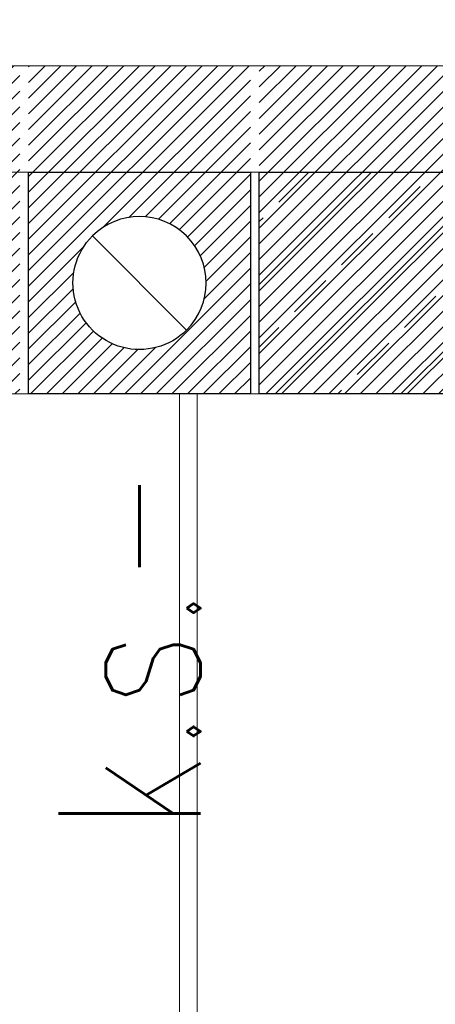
# Model space of a CAD drawing. Header units: inches. Extents: x 27484 to 71626, y -45113 to 39.
# Tile 96 of 256: x 34317 to 34364, y -31875 to -31764. Entities that reach past the tile are written whole.
import ezdxf
from ezdxf.enums import TextEntityAlignment as Align

# ---------------------------------------------------------------- set-up
doc = ezdxf.new("R2010")
doc.units = ezdxf.units.IN
doc.header["$LTSCALE"] = 50
doc.header["$MEASUREMENT"] = 0
for name, color, linetype in [('A-rdzenie zelbetowe', 6, 'Continuous'), ('B-IWE', 2, 'Continuous'), ('B-IWE-KAN', 7, 'Continuous'), ('R-MET-IWE', 2, 'Continuous'), ('rz_wentylacja', 10, 'Continuous')]:
    doc.layers.add(name, color=color, linetype=linetype)
for name, color, linetype, lineweight in [('A-SCIANY', 5, 'Continuous', 18), ('A-ść. istn.', 8, 'Continuous', 0), ('mat', 7, 'Continuous', 9), ('rz_zelbet', 200, 'Continuous', 20)]:
    doc.layers.add(name, color=color, linetype=linetype, lineweight=lineweight)
doc.styles.get("Standard").update_dxf_attribs({"font": 'romans.shx'})

# ---------------------------------------------------------------- blocks, each defined once
blk = doc.blocks.new('IWE0W')
at = {"layer": 'B-IWE-KAN'}
blk.add_lwpolyline([(0.8536, 0.8536, -1), (0.1464, 0.1464), (0.8536, 0.8536, 1), (0.1464, 0.1464)], format="xyb", dxfattribs=at)
blk = doc.blocks.new('IWE0W011')
at = {"layer": 'B-IWE'}
blk.add_lwpolyline([(0, 0), (25, 0), (25, 25), (0, 25), (0, 0)], dxfattribs=at)
at = {"xscale": 15, "yscale": 15, "zscale": 15}
blk.add_blockref('IWE0W', (5, 5), dxfattribs=at)
at = {"layer": 'R-MET-IWE', "width": 0.75}
blk.add_attdef('NR', text='', height=9.5, dxfattribs=at).set_placement((12.5, 37), align=Align.MIDDLE)

msp = doc.modelspace()

# ---------------------------------------------------------------- hatches: boundary and pattern name
at = {"layer": 'A-ść. istn.', "ltscale": 0.1}
h = msp.add_hatch(dxfattribs=at)
h.set_pattern_fill('ANSI31', color=256, scale=10)
h.set_pattern_definition([(45, (31560.1443, -34930.5661), (-0.88388348, 0.88388348), [])])
h.paths.add_polyline_path([(34554.98246, -31793.56607), (34519.48246, -31793.56607), (34519.48246, -31806.06607), (34542.48246, -31806.06607), (34542.48246, -31807.06607), (34554.98246, -31807.06607)])
h.paths.add_polyline_path([(34369.48246, -31793.56607), (34344.48246, -31793.56607), (34344.48246, -31806.06607), (34369.48246, -31806.06607)])
h.paths.add_polyline_path([(34369.48246, -31769.06607), (34344.48246, -31769.06607), (34344.48246, -31793.56607), (34369.48246, -31793.56607)])
edge = h.paths.add_edge_path()
edge.add_line((34343.48246, -31769.06607), (34318.48246, -31769.06607))
edge.add_line((34318.48246, -31769.06607), (34318.48246, -31793.56607))
edge.add_line((34318.48246, -31793.56607), (34323.48246, -31793.56607))
edge.add_arc((34330.98246, -31793.56607), 7.5, 135, 179.9999993, ccw=False)
edge.add_arc((34330.98246, -31793.56607), 7.5, 0.0000007, 135, ccw=False)
edge.add_line((34338.48246, -31793.56607), (34343.48246, -31793.56607))
edge.add_line((34343.48246, -31793.56607), (34343.48246, -31769.06607))
edge = h.paths.add_edge_path()
edge.add_line((34343.48246, -31793.56607), (34338.48246, -31793.56607))
edge.add_arc((34330.98246, -31793.56607), 7.5, -45, 0.0000007, ccw=False)
edge.add_arc((34330.98246, -31793.56607), 7.5, 179.9999993, 315, ccw=False)
edge.add_line((34323.48246, -31793.56607), (34318.48246, -31793.56607))
edge.add_line((34318.48246, -31793.56607), (34318.48246, -31806.06607))
edge.add_line((34318.48246, -31806.06607), (34343.48246, -31806.06607))
edge.add_line((34343.48246, -31806.06607), (34343.48246, -31793.56607))
h.paths.add_polyline_path([(34317.48246, -31793.56607), (34292.48246, -31793.56607), (34292.48246, -31806.06607), (34317.48246, -31806.06607)])
h.paths.add_polyline_path([(34317.48246, -31769.06607), (34292.48246, -31769.06607), (34292.48246, -31793.56607), (34317.48246, -31793.56607)])
h.paths.add_polyline_path([(34142.48246, -31793.56607), (34092.01606, -31793.56607), (34092.01606, -31806.06607), (34142.48246, -31806.06607)])
h.paths.add_polyline_path([(34142.48246, -31769.06607), (34092.01606, -31769.06607), (34092.01606, -31793.56607), (34142.48246, -31793.56607)])
h.paths.add_polyline_path([(34092.01606, -31769.06607), (34039.48246, -31769.06607), (34039.48246, -31663.56607), (34014.98246, -31663.56607), (34014.98246, -31793.56607), (34092.01606, -31793.56607)])
h.paths.add_polyline_path([(34092.01606, -31793.56607), (34014.98246, -31793.56607), (34014.98246, -31807.06607), (34027.48246, -31807.06607), (34027.48246, -31806.06607), (34092.01606, -31806.06607)])
h.paths.add_polyline_path([(34014.98246, -31793.56607), (34002.48246, -31793.56607), (34002.48246, -31807.06607), (34014.98246, -31807.06607)])
h.paths.add_polyline_path([(34014.98246, -31663.56607), (34002.48246, -31663.56607), (34002.48246, -31676.06607), (34002.48246, -31793.56607), (34014.98246, -31793.56607)])
h.paths.add_polyline_path([(34039.48246, -31639.06607), (34014.98246, -31639.06607), (34014.98246, -31663.56607), (34039.48246, -31663.56607)])
h.paths.add_polyline_path([(34014.98246, -31639.06607), (34002.48246, -31639.06607), (34002.48246, -31658.06607), (34002.48246, -31663.56607), (34014.98246, -31663.56607)])
h.paths.add_polyline_path([(34142.48246, -31781.06607), (34217.48246, -31781.06607), (34217.48246, -31769.06607), (34142.48246, -31769.06607)])
h.paths.add_polyline_path([(34217.48246, -31791.06607), (34142.48246, -31791.06607), (34142.48246, -31806.06607), (34217.48246, -31806.06607)])
h.paths.add_polyline_path([(34292.48246, -31791.06607), (34217.48246, -31791.06607), (34217.48246, -31806.06607), (34292.48246, -31806.06607)])
h.paths.add_polyline_path([(34217.48246, -31781.06607), (34292.48246, -31781.06607), (34292.48246, -31769.06607), (34217.48246, -31769.06607)])
h.paths.add_polyline_path([(34369.48246, -31781.06607), (34444.48246, -31781.06607), (34444.48246, -31769.06607), (34369.48246, -31769.06607)])
h.paths.add_polyline_path([(34444.48246, -31791.06607), (34369.48246, -31791.06607), (34369.48246, -31806.06607), (34444.48246, -31806.06607)])
h.paths.add_polyline_path([(34444.48246, -31781.06607), (34519.48246, -31781.06607), (34519.48246, -31769.06607), (34444.48246, -31769.06607)])
h.paths.add_polyline_path([(34519.48246, -31791.06607), (34444.48246, -31791.06607), (34444.48246, -31806.06607), (34519.48246, -31806.06607)])
at = {"layer": 'rz_zelbet', "ltscale": 0.1}
h = msp.add_hatch(dxfattribs=at)
h.set_pattern_fill('ANSI33', color=256, scale=40, style=0)
h.set_pattern_definition([(45, (52, -5e-08), (-7.0710678, 7.0710678), []), (45, (59.071, -5e-08), (-7.0710678, 7.0710678), [5, -2.5])])
h.paths.add_polyline_path([(34344.48247, -31781.06607), (34369.48247, -31781.06607), (34369.48247, -31806.06607), (34344.48247, -31806.06607)])
h.paths.add_polyline_path([(34824.48247, -31781.06607), (34849.48247, -31781.06607), (34849.48247, -31806.06607), (34824.48247, -31806.06607)])

# ---------------------------------------------------------------- linework, layer by layer
at = {"layer": 'A-rdzenie zelbetowe', "ltscale": 0.1}
msp.add_lwpolyline([(34344.48246, -31781.06607), (34369.48246, -31781.06607), (34369.48246, -31806.06607), (34344.48246, -31806.06607)], close=True, dxfattribs=at)
at = {"layer": 'A-SCIANY', "ltscale": 3}
for p, q in [((34039.48246, -31769.06607), (35155.48246, -31769.06607)), ((34027.48246, -31806.06607), (34542.48246, -31806.06607))]:
    msp.add_line(p, q, dxfattribs=at)
at = {"layer": 'A-SCIANY', "color": 2, "ltscale": 3}
for p, q in [((34335.48246, -31946.06607), (34335.48246, -31806.06607)), ((34337.48246, -31946.06607), (34337.48246, -31806.06607))]:
    msp.add_line(p, q, dxfattribs=at)
at = {"layer": 'mat'}
msp.add_line((34027.48246, -31781.06607), (35172.48246, -31781.06607), dxfattribs=at)

# ---------------------------------------------------------------- block references
at = {"layer": 'rz_wentylacja'}
ref = msp.add_blockref('IWE0W011', (34318.48246, -31781.06607), dxfattribs=dict(at, xscale=-1, rotation=180))
ref.add_attrib('NR', 'k.s.-', (34337.83816, -31855.42903), dxfattribs={"layer": 'R-MET-IWE', "height": 16, "rotation": 90, "width": 0.75})

doc.saveas('drawing.dxf')
